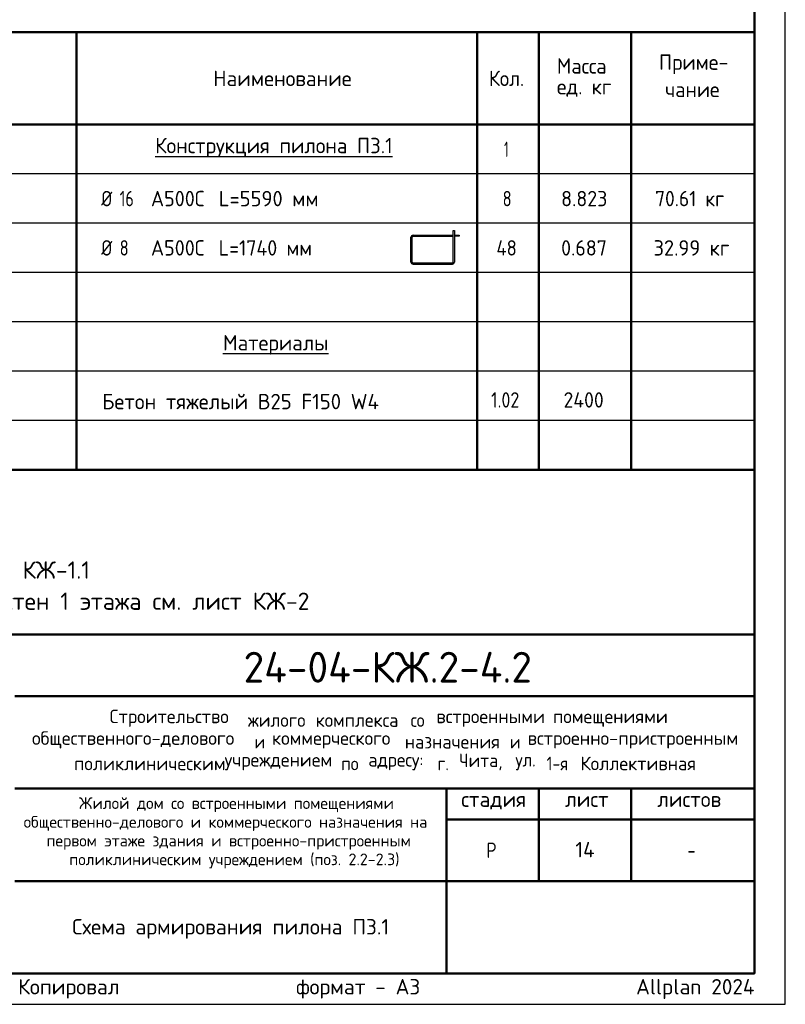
# Model space of a CAD drawing. Header units: millimetres. Extents: x 0 to 50400, y 0 to 35652.
# Tile 10 of 13: x 35493 to 50400, y 0 to 19171. Entities that reach past the tile are written whole.
import ezdxf

# ---------------------------------------------------------------- set-up
doc = ezdxf.new("R2010")
doc.units = ezdxf.units.MM
doc.layers.add('Standard', color=7, linetype='Continuous', lineweight=25)
doc.layers.add('Надписи', color=7, linetype='Continuous', lineweight=25)
doc.styles.add('ISOCPEUR', font='txt')

msp = doc.modelspace()

# ---------------------------------------------------------------- linework, layer by layer
at = {"layer": 'Standard', "color": 7, "linetype": 'Continuous', "lineweight": 50, "transparency": 33554687}
for p, q in [((49800, 18928), (27600, 18928)), ((36600, 18928), (36600, 17128)), ((44400, 18928), (44400, 17128)), ((45600, 18928), (45600, 17128)), ((47400, 18928), (47400, 17128)), ((49800, 18928), (49800, 17128)), ((49800, 17128), (27600, 17128)), ((36600, 17128), (36600, 10408)), ((44400, 17128), (44400, 10408)), ((45600, 17128), (45600, 10408)), ((47400, 17128), (47400, 10408)), ((49800, 10408), (27600, 10408)), ((27600, 7200), (49800, 7200)), ((35400, 6000), (49800, 6000)), ((35400, 4200), (49800, 4200)), ((43800, 2400), (43800, 4200)), ((45600, 2400), (45600, 4200)), ((47400, 2400), (47400, 4200)), ((43800, 3600), (49800, 3600)), ((35400, 2400), (49800, 2400)), ((43800, 600), (43800, 2400)), ((43800, 600), (43800, 2400))]:
    msp.add_line(p, q, dxfattribs=at)
at = {"layer": 'Standard', "color": 7, "linetype": 'Continuous', "lineweight": -3, "transparency": 33554687}
for p, q in [((49800, 16168), (27600, 16168)), ((49800, 15208), (27600, 15208)), ((43151, 14976), (43935, 14976)), ((43151, 14954), (43935, 14954)), ((43112, 14452), (43112, 14936)), ((43133, 14452), (43133, 14936)), ((43151, 14435), (43917, 14435)), ((43151, 14413), (43917, 14413)), ((49800, 14248), (27600, 14248)), ((49800, 13288), (27600, 13288)), ((49800, 12328), (27600, 12328)), ((49800, 11368), (27600, 11368))]:
    msp.add_line(p, q, dxfattribs=at)
at = {"layer": 'Standard', "color": 7, "linetype": 'Continuous', "lineweight": 25, "transparency": 33554687}
for p, q in [((49800, 600), (49800, 7200)), ((27600, 600), (49800, 600)), ((27600, 600), (49800, 600)), ((27600, 600), (49800, 600))]:
    msp.add_line(p, q, dxfattribs=at)
msp.add_lwpolyline([(0, 0), (50400, 0), (50400, 35640), (0, 35640), (0, 0)], close=True, dxfattribs=at)
at = {"layer": 'Standard', "color": 7, "linetype": 'Continuous', "lineweight": 13, "transparency": 33554687}
msp.add_lwpolyline([(50400, 35640), (0, 35640), (0, 0), (50400, 0), (50400, 35640)], dxfattribs=at)
msp.add_lwpolyline([(50400, 35640), (0, 35640), (0, 0), (50400, 0), (50400, 35640)], dxfattribs=at)
at = {"layer": 'Standard', "color": 7, "linetype": 'Continuous', "lineweight": 50, "transparency": 33554687}
msp.add_lwpolyline([(2400, 35040), (49800, 35040), (49800, 600), (2400, 600), (2400, 35040)], close=True, dxfattribs=at)
at = {"layer": 'Standard', "color": 7, "linetype": 'Continuous', "lineweight": -3, "transparency": 33554687}
for points in [[(43935, 14452), (43935, 15066), (43957, 15066), (43957, 14452)], [(43957, 14976), (44047, 14976), (44047, 14954), (43957, 14954)]]:
    msp.add_lwpolyline(points, dxfattribs=at)
at = {"layer": 'Standard', "color": 7, "linetype": 'Continuous', "lineweight": 25, "transparency": 33554687}
msp.add_lwpolyline([(49800, 7200), (27600, 7200), (27600, 600), (49800, 600), (49800, 7200)], dxfattribs=at)
at = {"layer": 'Standard', "color": 7, "linetype": 'Continuous', "lineweight": -3, "transparency": 33554687}
for centre, radius, start, end in [((43151, 14936), 39.6, 90, 180), ((43151, 14936), 18, 90, 180), ((43151, 14452), 39.6, 180, 270), ((43151, 14452), 18, 180, 270), ((43917, 14452), 18, 270, 0), ((43917, 14452), 39.6, 270, 0)]:
    msp.add_arc(centre, radius, start, end, dxfattribs=at)

# ---------------------------------------------------------------- texts
at = {"layer": 'Standard', "color": 7, "linetype": 'Continuous', "lineweight": 25, "transparency": 33554687, "style": 'ISOCPEUR'}
for s, insert, char_height, width, attachment_point in [('\\W0.95;Масса', (45953, 18120), 300, 1252.12, 7), ('\\W0.96;Приме-', (47940, 18113), 300, 1462.49, 7), ('\\W0.98;Наименование', (39261, 17878), 300, 2784.79, 7), ('\\W0.93;Кол.', (44629, 17878), 300, 888.24, 7), ('\\W0.95;ед. кг', (45953, 17670), 300, 1251.49, 7), ('\\W0.95;чание', (48060, 17663), 300, 1221.23, 7), ('\\W0.97;{\\LКонструкция пилона П3.1}', (38130, 16489), 300, 4883.6, 7), ('\\W0.56;1', (44925, 16498), 300, 233.33, 7), ('\\W0.83;Ø', (37080, 15538), 300, 425.01, 7), ('\\W0.75;16', (37439, 15538), 300, 472.28, 7), ('\\W0.95;А500С', (38048, 15538), 300, 1251.49, 7), ('\\W0.97;L=5590 мм', (39369, 15538), 300, 2064.19, 7), ('\\W0.78;8', (44895, 15538), 300, 326.39, 7), ('\\W0.94;8.823', (46035, 15538), 300, 1070.02, 7), ('\\W0.92;70.61 кг', (47865, 15538), 300, 1607.7, 7), ('\\W0.83;Ø', (37080, 14578), 300, 425.01, 7), ('\\W0.78;8', (37439, 14578), 300, 326.4, 7), ('\\W0.95;А500С', (38048, 14578), 300, 1251.49, 7), ('\\W0.94;L=1740 мм', (39369, 14578), 300, 2030.02, 7), ('\\W0.88;48', (44775, 14578), 300, 581.99, 7), ('\\W0.94;0.687', (46035, 14578), 300, 1070.02, 7), ('\\W0.96;32.99 кг', (47835, 14578), 300, 1673.19, 7), ('\\W0.97;{\\LМатериалы}', (39450, 12649), 300, 2244.65, 7), ('\\W0.98;Бетон тяжелый В25 F150 W4', (37097, 11586), 300, 5634.11, 7), ('\\W0.85;1.02', (44670, 11618), 300, 786.4, 7), ('\\W0.93;2400', (46082, 11618), 300, 1009.61, 7), ('\\W0.98;Строительство ', (37245, 5402), 264, 2820.83, 7), ('\\W0.96;жилого ', (39937, 5402), 264, 1446.12, 7), ('\\W0.97;комплекса ', (41257, 5402), 264, 1975.29, 7), ('\\W0.90;со ', (43105, 5402), 264, 620.97, 7), ('\\W0.98;встроенными ', (43607, 5402), 264, 2398.16, 7), ('\\W0.98;помещениями', (45877, 5402), 264, 2292.21, 7), ('\\W0.99;общественного-делового ', (35733, 4980), 264, 4457.19, 7), ('\\W0.98;коммерческого ', (40406, 4980), 264, 2714.91, 7), ('\\W0.97;назначения ', (42993, 4980), 264, 2173.24, 7), ('\\W0.99;встроенно-пристроенным', (45382, 4980), 264, 4298.92, 7), ('\\W0.87;и ', (40063, 4980), 264, 457.48, 7), ('\\W0.87;и ', (45039, 4980), 264, 457.46, 7), ('\\W0.95;Чита, ', (44049, 4557), 264, 1221.07, 7), ('\\W0.86;1-я ', (45752, 4557), 264, 773.52, 7), ('\\W0.98;Коллективная', (46412, 4557), 264, 2450.61, 7), ('\\W0.98;поликлиническим ', (36552, 4557), 264, 3058.06, 7), ('\\W0.98;учреждением ', (39482, 4557), 264, 2397.9, 7), ('\\W0.91;по ', (41752, 4557), 264, 647.69, 7), ('\\W0.96;адресу: ', (42280, 4557), 264, 1472.67, 7), ('\\W0.89;г. ', (43627, 4557), 264, 539.49, 7), ('\\W0.92;ул. ', (45145, 4557), 264, 728.23, 7), ('\\W0.99;стадия    лист     листов', (44091, 3795), 300, 5247.11, 7), ('\\W0.80;Р', (44580, 2850), 300, 359.84, 7), ('\\W0.78;-', (48495, 2850), 300, 326.39, 7), ('\\A1;{\\fISOCPEUR|i0|b0;\\H300.000000;\\W1.000000;\\C7;Схема армирования пилона П3.1}\\P', (39600, 1660), 300, 6177.07, 2)]:
    msp.add_mtext(s, dxfattribs=dict(at, insert=insert, char_height=char_height, width=width, attachment_point=attachment_point))
at = {"layer": 'Standard', "color": 7, "linetype": 'Continuous', "lineweight": 13, "transparency": 33554687, "insert": (27600, 8624), "char_height": 336, "width": 13731.48, "attachment_point": 1, "line_spacing_factor": 1.084337}
msp.add_mtext('\\A1;{\\fISOCPEUR|i0|b0;\\H335.999994;\\W1.000000;\\C7;1. Ведомость расхода стали см. лист КЖ-1.1}\\P{\\fISOCPEUR|i0|b0;\\H335.999994;\\W1.000000;\\C7;2. Опалубочный план конструкции стен 1 этажа см. лист КЖ-2}\\P', dxfattribs=at)
at = {"layer": 'Standard', "color": 7, "linetype": 'Continuous', "lineweight": 50, "transparency": 33554687, "insert": (39852, 6262), "char_height": 600, "width": 6110.08, "attachment_point": 7, "style": 'ISOCPEUR'}
msp.add_mtext('\\W0.98;24-04-КЖ.2-4.2', dxfattribs=at)
at = {"layer": 'Standard', "color": 7, "linetype": 'Continuous', "lineweight": 18, "transparency": 33554687, "char_height": 228, "attachment_point": 7, "style": 'ISOCPEUR'}
for s, insert, width in [('\\W0.99;Жилой дом со встроенными помещениями', (36647, 3741), 6015.25), ('\\W0.99;общественно-делового и коммерческого назначения на', (35570, 3376), 8168.16), ('\\W0.99;первом этаже здания и встроенно-пристроенным', (36015, 3011), 7279.77), ('\\W0.99;поликлиническим учреждением (поз. 2.2-2.3)', (36459, 2646), 6390.3)]:
    msp.add_mtext(s, dxfattribs=dict(at, insert=insert, width=width))
at = {"layer": 'Standard', "color": 8, "linetype": 'Continuous', "lineweight": 13, "transparency": 33554687, "insert": (49800, 297), "char_height": 300, "width": 14099.36, "attachment_point": 6, "style": 'ISOCPEUR'}
msp.add_mtext('\\A1;{\\fISOCPEUR|i0|b0;\\H300.000000;\\W1.000000;\\C8;Копировал                  формат - А3                      Allplan 2024}\\P', dxfattribs=at)
at = {"layer": 'Надписи', "color": 7, "linetype": 'Continuous', "lineweight": 13, "transparency": 33554687, "insert": (46500, 3012), "char_height": 300, "width": 504.71, "attachment_point": 5, "style": 'ISOCPEUR'}
msp.add_mtext('\\A1;{\\fISOCPEUR|i0|b0;\\H300.000000;\\W1.000000;\\C7;14}\\P', dxfattribs=at)

doc.saveas('drawing.dxf')
